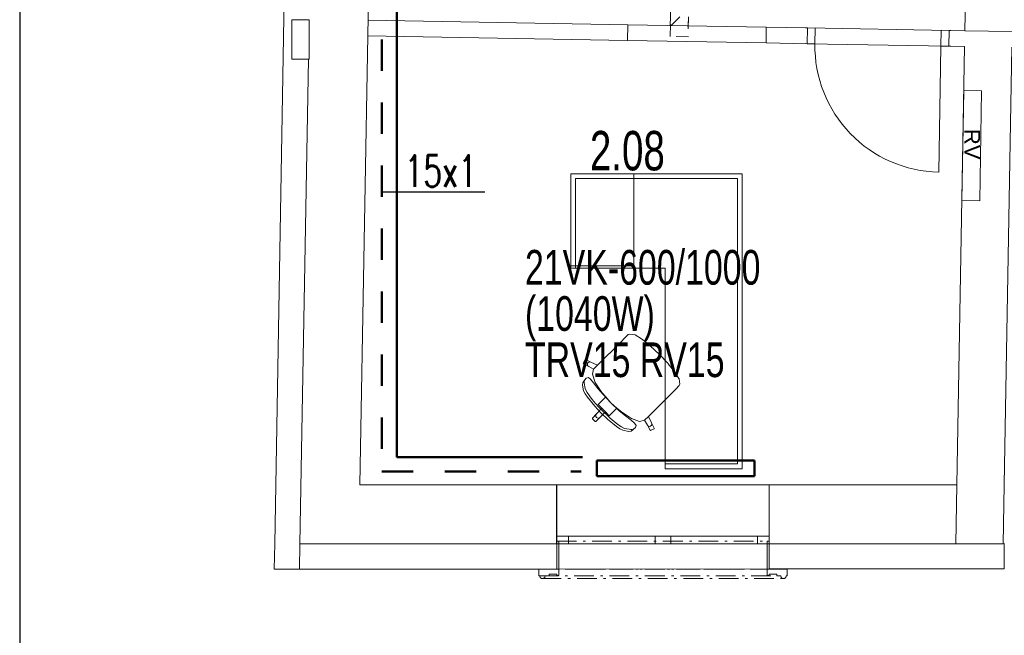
# Model space of a CAD drawing. Header units: millimetres. Extents: x 28262 to 240133, y -152087 to 56534.
# Tile 63 of 107: x 140325 to 146578, y -36301 to -32393. Entities that reach past the tile are written whole.
import ezdxf

# ---------------------------------------------------------------- set-up
doc = ezdxf.new("R2010")
doc.units = ezdxf.units.MM
doc.header["$MEASUREMENT"] = 0
for name, pattern in [('Čerchovaná M', [225, 125, -42.5, 15, -42.5]), ('Čerchovaná S', [175, 75, -42.5, 15, -42.5]), ('Čárkovaná M', [400, 200, -200]), ('Čárkovaná S', [125, 75, -50])]:
    doc.linetypes.add(name, pattern=pattern)
for name, color, linetype, lineweight in [('--písmo', 7, 'Continuous', 25), ('--TOPEN', 6, 'Continuous', 50), ('--TOPEN_POPIS', 7, 'Continuous', 25), ('--TOPEN_VR_OT', 5, 'Čárkovaná M', 50), ('2D prvky - obecné', 7, 'Continuous', 9), ('Konstrukce - nosné', 7, 'Continuous', 9), ('Nové_3D prvky fasada nove', 7, 'Continuous', 9), ('Nové_Interiér - nábytek', 9, 'Continuous', 9), ('Nové_Konstrukce - nosné', 7, 'Continuous', 9), ('Nové_Kresby a obrázky', 9, 'Continuous', 9), ('Nové_Otvory – Dveře', 7, 'Continuous', 9), ('Nové_Otvory – Okna', 7, 'Continuous', 9), ('Nové_Výplně – Řezové', 7, 'Continuous', 9), ('Otvory – Dveře', 7, 'Continuous', 9), ('Situace - terén', 7, 'Continuous', 9), ('TZB - elektroinstalace', 7, 'Continuous', 9)]:
    doc.layers.add(name, color=color, linetype=linetype, lineweight=lineweight)
doc.layers.add('NonPlottable_0', color=7, linetype='Continuous', lineweight=13, plot=False)
doc.styles.add('GENEROVANÝ_STYL_1', font='arial.ttf')
doc.styles.add('styl1', font='arial.ttf', dxfattribs={"width": 0.7, "height": 250})
doc.styles.add('styl5', font='arial.ttf', dxfattribs={"width": 0.7, "height": 220})
doc.styles.add('styl6', font='romans.shx', dxfattribs={"width": 0.7, "height": 200})

msp = doc.modelspace()

# ---------------------------------------------------------------- hatches: boundary and pattern name
at = {"layer": 'Nové_Výplně – Řezové', "linetype": 'Continuous'}
msp.add_hatch(color=256, dxfattribs=at).paths.add_polyline_path([(143735.3, -35345.7), (143734.6, -35345.7), (143734.6, -35720.7), (143735.3, -35720.7)])

# ---------------------------------------------------------------- linework, layer by layer
at = {"layer": '--písmo'}
msp.add_line((140325.3, -15142.8), (140325.3, -44842.8), dxfattribs=at)
at = {"layer": '--TOPEN'}
for p, q in [((142720.9, -32119.4), (142720.9, -35169.6)), ((142720.9, -35169.6), (143899.1, -35169.6)), ((144990.5, -35191), (143990.5, -35191)), ((143990.5, -35191), (143990.5, -35291)), ((144990.5, -35191), (144990.5, -35291)), ((143990.5, -35291), (144990.5, -35291))]:
    msp.add_line(p, q, dxfattribs=at)
at = {"layer": '--TOPEN_POPIS'}
msp.add_line((143278.3, -33488.5), (142619.9, -33488.5), dxfattribs=at)
at = {"layer": '--TOPEN_VR_OT'}
for p, q in [((142624, -32117.8), (142624, -35260.4)), ((142624, -35260.4), (143889.6, -35260.4))]:
    msp.add_line(p, q, dxfattribs=at)
at = {"layer": '2D prvky - obecné', "linetype": 'Continuous'}
for p, q in [((146578.8, -35220.3), (146570, -35720.7)), ((146276.6, -35345.7), (146270, -35720.7))]:
    msp.add_line(p, q, dxfattribs=at)
at = {"layer": 'Konstrukce - nosné', "linetype": 'Continuous'}
for p, q in [((142486.1, -35345.7), (142540.3, -32236.3)), ((144186.3, -32425.3), (142536.5, -32396.2)), ((144186.3, -32425.3), (144184.5, -32525.2)), ((145066.1, -32440.8), (145064.4, -32540.7)), ((145326.9, -32445.3), (145066.1, -32440.8)), ((145326.9, -32445.3), (145314.9, -32445.1)), ((145325.1, -32545.3), (145326.9, -32445.3)), ((142534.8, -32496.2), (144184.5, -32525.2)), ((146225, -32561.2), (146226.8, -32461.2)), ((146226.8, -32461.2), (146238.7, -32461.4)), ((146326.8, -32463), (146226.8, -32461.2)), ((146326.8, -32463), (146626.8, -32468.2)), ((145064.4, -32540.7), (145325.1, -32545.3)), ((145325.1, -32545.3), (145313.1, -32545.1)), ((146225, -32561.2), (146237, -32561.4)), ((146225, -32561.2), (146325.1, -32562.9)), ((146325.1, -32562.9), (146276.5, -35345.7)), ((146576.6, -35345.7), (146625, -32568.2)), ((142158.2, -32643.1), (142104.5, -35720.7)), ((143734.6, -35345.7), (142486.1, -35345.7)), ((143734.6, -35520.7), (143734.6, -35345.7)), ((145085.3, -35670.7), (145085.3, -35345.7)), ((146276.5, -35345.7), (145085.3, -35345.7)), ((146570, -35720.7), (146576.6, -35345.7)), ((143734.6, -35570.7), (143734.6, -35520.7)), ((143734.6, -35720.7), (143734.6, -35570.7)), ((145085.3, -35720.7), (145085.3, -35670.7)), ((142104.5, -35720.7), (142479.6, -35720.7)), ((142479.6, -35720.7), (143734.6, -35720.7)), ((145085.3, -35720.7), (146570, -35720.7))]:
    msp.add_line(p, q, dxfattribs=at)
at = {"layer": 'NonPlottable_0'}
for p, q in [((144456.9, -32373.2), (144455.9, -32429.3)), ((144570.9, -32431.3), (144571.8, -32375.2)), ((142162.5, -32393.1), (142052.5, -32393.1)), ((142052.5, -32393.1), (142052.5, -32643.1)), ((142162.5, -32643.1), (142162.5, -32393.1)), ((144455.9, -32429.3), (144570.9, -32431.3)), ((142052.5, -32643.1), (142162.5, -32643.1)), ((142104.5, -35720.7), (142101.7, -35880.7)), ((143735.2, -35719.9), (142104.5, -35720.7)), ((143747.9, -35702.8), (143735.2, -35702.8)), ((143735.2, -35702.8), (143735.2, -35880.7)), ((143735.2, -35729.9), (143735.2, -35719.9)), ((143735.3, -35879.9), (143735.2, -35729.9)), ((143747.9, -35921.6), (143747.9, -35702.8)), ((145085.2, -35702.8), (145072.5, -35702.8)), ((145072.5, -35702.8), (145072.5, -35921.6)), ((145085.2, -35880.7), (145085.2, -35702.8)), ((146576.5, -35718.5), (145085.2, -35719.2)), ((145085.2, -35719.2), (145085.2, -35729.2)), ((145085.2, -35729.2), (145085.3, -35879.2)), ((146576.6, -35878.5), (146576.5, -35718.5)), ((142101.7, -35880.7), (143735.3, -35879.9)), ((143620.9, -35880.7), (143620.9, -35923.8)), ((143735.2, -35880.7), (143620.9, -35880.7)), ((145199.5, -35880.7), (145085.2, -35880.7)), ((145085.3, -35879.2), (146576.6, -35878.5)), ((145199.5, -35923.8), (145199.5, -35880.7)), ((143620.9, -35923.8), (143627.4, -35923.8)), ((143627.4, -35923.8), (143630.8, -35934)), ((143630.8, -35934), (143639.5, -35940.4)), ((143639.5, -35940.4), (143650.3, -35940.4)), ((143650.3, -35940.4), (143659, -35934)), ((143659, -35934), (143662.4, -35923.8)), ((143662.4, -35923.8), (143687.3, -35923.8)), ((143687.3, -35923.8), (143687.3, -35912.4)), ((143687.3, -35912.4), (143735.2, -35912.4)), ((143735.2, -35912.4), (143735.2, -35921.6)), ((143735.2, -35921.6), (143747.9, -35921.6)), ((145072.5, -35921.6), (145085.2, -35921.6)), ((145085.2, -35921.6), (145085.2, -35912.4)), ((145085.2, -35912.4), (145133, -35912.4)), ((145133, -35912.4), (145133, -35923.8)), ((145133, -35923.8), (145158, -35923.8)), ((145158, -35923.8), (145161.3, -35934)), ((145161.3, -35934), (145170.1, -35940.4)), ((145170.1, -35940.4), (145180.9, -35940.4)), ((145180.9, -35940.4), (145189.6, -35934)), ((145189.6, -35934), (145192.9, -35923.8)), ((145192.9, -35923.8), (145199.5, -35923.8))]:
    msp.add_line(p, q, dxfattribs=at)
at = {"layer": 'Nové_3D prvky fasada nove', "linetype": 'Continuous'}
for p, q in [((143735.2, -35702.8), (143735.2, -35880.7)), ((143747.9, -35702.8), (143735.2, -35702.8)), ((143747.9, -35702.8), (143747.9, -35921.6)), ((145085.2, -35702.8), (145072.5, -35702.8)), ((145072.5, -35702.8), (145072.5, -35921.6)), ((145085.2, -35702.8), (145085.2, -35880.7)), ((143620.9, -35880.7), (143620.9, -35923.8)), ((143735.2, -35880.7), (143620.9, -35880.7)), ((145199.5, -35880.7), (145085.2, -35880.7)), ((145199.5, -35880.7), (145199.5, -35923.8)), ((143627.4, -35923.8), (143620.9, -35923.8)), ((143627.4, -35923.8), (143630.8, -35934)), ((143630.8, -35934), (143639.5, -35940.4)), ((143650.3, -35940.4), (143639.5, -35940.4)), ((143659, -35934), (143650.3, -35940.4)), ((143662.4, -35923.8), (143659, -35934)), ((143687.3, -35923.8), (143662.4, -35923.8)), ((143687.3, -35912.4), (143687.3, -35923.8)), ((143735.2, -35912.4), (143687.3, -35912.4)), ((143735.2, -35912.4), (143735.2, -35921.6)), ((143747.9, -35921.6), (143735.2, -35921.6)), ((145085.2, -35921.6), (145072.5, -35921.6)), ((145085.2, -35912.4), (145085.2, -35921.6)), ((145133, -35912.4), (145085.2, -35912.4)), ((145133, -35912.4), (145133, -35923.8)), ((145158, -35923.8), (145133, -35923.8)), ((145158, -35923.8), (145161.3, -35934)), ((145161.3, -35934), (145170.1, -35940.4)), ((145180.9, -35940.4), (145170.1, -35940.4)), ((145189.6, -35934), (145180.9, -35940.4)), ((145192.9, -35923.8), (145189.6, -35934)), ((145199.5, -35923.8), (145192.9, -35923.8))]:
    msp.add_line(p, q, dxfattribs=at)
at = {"layer": 'Nové_3D prvky fasada nove', "linetype": 'Čerchovaná M'}
for p, q in [((143735.2, -35702.8), (143735.2, -35880.7)), ((143747.9, -35702.8), (143735.2, -35702.8)), ((143735.2, -35702.8), (143735.2, -35880.7)), ((143735.2, -35702.8), (145085.2, -35702.8)), ((143747.9, -35921.6), (143747.9, -35702.8)), ((145072.5, -35921.6), (145072.5, -35702.8)), ((145072.5, -35702.8), (145085.2, -35702.8)), ((145085.2, -35702.8), (145085.2, -35880.7)), ((145085.2, -35702.8), (145085.2, -35880.7)), ((143620.9, -35880.7), (143620.9, -35923.8)), ((143735.2, -35880.7), (143620.9, -35880.7)), ((143620.9, -35880.7), (143620.9, -35923.8)), ((143620.9, -35880.7), (145199.5, -35880.7)), ((145085.2, -35880.7), (145199.5, -35880.7)), ((145199.5, -35880.7), (145199.5, -35923.8)), ((145199.5, -35880.7), (145199.5, -35923.8)), ((143620.9, -35923.8), (143627.4, -35923.8)), ((143620.9, -35923.8), (145199.5, -35923.8)), ((143627.4, -35923.8), (143630.8, -35934)), ((143627.4, -35923.8), (143630.8, -35934)), ((143630.8, -35934), (143639.5, -35940.4)), ((143630.8, -35934), (143639.5, -35940.4)), ((143639.5, -35940.4), (143650.3, -35940.4)), ((143639.5, -35940.4), (145180.9, -35940.4)), ((143650.3, -35940.4), (143659, -35934)), ((143659, -35934), (143662.4, -35923.8)), ((143662.4, -35923.8), (143687.3, -35923.8)), ((143687.3, -35923.8), (143687.3, -35912.4)), ((143687.3, -35912.4), (143735.2, -35912.4)), ((143735.2, -35912.4), (143735.2, -35921.6)), ((143735.2, -35921.6), (143747.9, -35921.6)), ((145085.2, -35921.6), (145072.5, -35921.6)), ((145085.2, -35912.4), (145085.2, -35921.6)), ((145133, -35912.4), (145085.2, -35912.4)), ((145133, -35923.8), (145133, -35912.4)), ((145158, -35923.8), (145133, -35923.8)), ((145161.3, -35934), (145158, -35923.8)), ((145170.1, -35940.4), (145161.3, -35934)), ((145180.9, -35940.4), (145170.1, -35940.4)), ((145189.6, -35934), (145180.9, -35940.4)), ((145189.6, -35934), (145180.9, -35940.4)), ((145192.9, -35923.8), (145189.6, -35934)), ((145192.9, -35923.8), (145189.6, -35934)), ((145199.5, -35923.8), (145192.9, -35923.8))]:
    msp.add_line(p, q, dxfattribs=at)
at = {"layer": 'Nové_3D prvky fasada nove', "linetype": 'Čerchovaná S'}
msp.add_line((143620.3, -35880.7), (145198.9, -35880.7), dxfattribs=at)
at = {"layer": 'Nové_Interiér - nábytek', "linetype": 'Continuous'}
for p, q in [((144913.3, -33370.5), (143824.4, -33370.5)), ((143824.4, -33370.5), (143824.4, -33970.5)), ((143854.4, -33370.5), (143824.4, -33370.5)), ((143824.4, -33370.5), (143824.4, -33400.5)), ((144883.3, -33370.5), (143854.4, -33370.5)), ((144224.4, -33955.5), (144224.4, -33370.5)), ((144913.3, -33370.5), (144883.3, -33370.5)), ((144913.3, -35242.9), (144913.3, -33370.5)), ((144913.3, -33400.5), (144913.3, -33370.5)), ((143824.4, -33400.5), (143824.4, -33970.5)), ((143854.4, -33400.5), (144883.3, -33400.5)), ((143854.4, -33970.5), (143854.4, -33400.5)), ((144883.3, -33400.5), (144883.3, -35212.9)), ((144913.3, -35212.9), (144913.3, -33400.5)), ((143824.4, -33955.5), (144224.4, -33955.5)), ((143824.4, -33970.5), (144423.2, -33970.5)), ((143824.4, -33970.5), (143854.4, -33970.5)), ((144423.2, -33970.5), (144423.2, -35242.9)), ((144141.7, -34438.9), (143993.8, -34586.7)), ((144167.2, -34413.4), (144141.7, -34438.9)), ((144189.1, -34391.4), (144167.2, -34413.4)), ((144198.4, -34388.6), (144189.1, -34391.4)), ((144232.3, -34392.5), (144198.4, -34388.6)), ((144234.5, -34393.4), (144232.3, -34392.5)), ((144274.5, -34418.4), (144234.5, -34393.4)), ((144328.2, -34461.9), (144274.5, -34418.4)), ((144329, -34462.6), (144328.2, -34461.9)), ((144387.3, -34517.4), (144329, -34462.6)), ((143914.9, -34551.5), (143904.1, -34572.8)), ((143904.1, -34572.8), (143905.4, -34576.9)), ((143918.9, -34550.2), (143914.9, -34551.5)), ((143952, -34567.2), (143918.9, -34550.2)), ((143931.9, -34573.6), (143930.3, -34579.3)), ((143935.5, -34569), (143931.9, -34573.6)), ((143940.6, -34566.2), (143935.5, -34569)), ((143946.4, -34565.5), (143940.6, -34566.2)), ((143952, -34567.2), (143946.4, -34565.5)), ((143993.8, -34586.7), (143952, -34567.2)), ((144387.3, -34517.4), (144442.2, -34575.8)), ((143905.4, -34576.9), (143938.5, -34593.9)), ((143930.3, -34579.3), (143931, -34585.1)), ((143931, -34585.1), (143933.9, -34590.2)), ((143933.9, -34590.2), (143938.5, -34593.9)), ((143938.5, -34593.9), (143969.5, -34611.2)), ((143969.5, -34611.2), (143962.1, -34643.1)), ((143969.6, -34611), (143969.5, -34611.2)), ((143969.6, -34611), (143993.8, -34586.7)), ((144442.2, -34575.8), (144442.9, -34576.6)), ((144442.9, -34576.6), (144486.4, -34630.3)), ((144486.4, -34630.3), (144511.4, -34670.3)), ((143900.2, -34696.1), (143898.4, -34712.9)), ((143923.4, -34668.3), (143900.2, -34696.1)), ((143909.9, -34690.8), (143909.1, -34686.3)), ((143910.7, -34698.9), (143909.9, -34690.8)), ((143912.7, -34709.6), (143910.7, -34698.9)), ((143936.3, -34664.8), (143923.4, -34668.3)), ((143950.7, -34674.9), (143936.3, -34664.8)), ((143969.3, -34697.1), (143950.7, -34674.9)), ((143962.1, -34643.1), (143980.4, -34695.1)), ((143997.2, -34733.3), (143969.3, -34697.1)), ((143980.4, -34695.1), (144021.8, -34758.9)), ((144511.4, -34670.3), (144512.2, -34672.5)), ((144512.2, -34672.5), (144516.2, -34706.4)), ((143898.4, -34712.9), (143906.1, -34749)), ((143906.1, -34749), (143915.1, -34768.2)), ((143913.9, -34725), (143912.7, -34709.6)), ((143917.8, -34739.8), (143913.9, -34725)), ((143927.7, -34758.6), (143917.8, -34739.8)), ((143942.6, -34780.5), (143927.7, -34758.6)), ((144029.9, -34772.6), (143997.2, -34733.3)), ((144021.8, -34758.9), (144046.6, -34787.1)), ((144491.4, -34737.6), (144465.9, -34763.1)), ((144513.4, -34715.7), (144491.4, -34737.6)), ((144516.2, -34706.4), (144513.4, -34715.7)), ((143915.1, -34768.2), (143930, -34789.9)), ((143930, -34789.9), (143976.8, -34846.6)), ((143961.2, -34804.3), (143942.6, -34780.5)), ((143982.3, -34829), (143961.2, -34804.3)), ((144019.2, -34814.4), (143998, -34835.6)), ((144046.6, -34787.1), (144019.2, -34814.4)), ((144079.4, -34825.4), (144029.9, -34772.6)), ((144046.6, -34787.1), (144079.9, -34824.9)), ((144465.9, -34763.1), (144318, -34911)), ((143976.8, -34846.6), (144015.9, -34888.8)), ((144004.9, -34853.6), (143982.3, -34829)), ((144021.7, -34859.2), (143987.7, -34895.8)), ((143998, -34835.6), (144021.7, -34859.2)), ((144027.7, -34877.1), (144004.9, -34853.6)), ((144045.6, -34883.1), (144009, -34917.1)), ((144021.7, -34859.2), (144033.6, -34871.2)), ((144027.7, -34877.1), (144051.2, -34899.9)), ((144045.6, -34883.1), (144033.6, -34871.2)), ((144069.2, -34906.8), (144045.6, -34883.1)), ((144090.3, -34885.6), (144069.2, -34906.8)), ((144079.4, -34825.4), (144132.2, -34874.9)), ((144117.7, -34858.2), (144079.9, -34824.9)), ((144117.7, -34858.2), (144090.3, -34885.6)), ((144145.9, -34883), (144117.7, -34858.2)), ((144132.2, -34874.9), (144171.5, -34907.6)), ((144209.7, -34924.4), (144145.9, -34883)), ((143987.7, -34895.8), (143961.6, -34921.8)), ((143961.6, -34921.8), (143961.6, -34926.1)), ((143961.6, -34926.1), (143970.2, -34934.6)), ((143978.7, -34943.2), (143970.2, -34934.6)), ((143982.9, -34943.2), (143978.7, -34943.2)), ((144009, -34917.1), (143982.9, -34943.2)), ((143984.4, -34900.6), (143983.3, -34906.4)), ((143983.3, -34906.4), (143984.5, -34912.1)), ((143987.7, -34895.8), (143984.4, -34900.6)), ((143984.5, -34912.1), (143987.8, -34917)), ((143992.7, -34920.3), (143987.8, -34917)), ((143998.4, -34921.5), (143992.7, -34920.3)), ((144004.2, -34920.3), (143998.4, -34921.5)), ((144009, -34917.1), (144004.2, -34920.3)), ((144058.2, -34928), (144015.9, -34888.8)), ((144051.2, -34899.9), (144075.8, -34922.5)), ((144114.9, -34974.8), (144058.2, -34928)), ((144075.8, -34922.5), (144100.5, -34943.6)), ((144100.5, -34943.6), (144124.3, -34962.2)), ((144171.5, -34907.6), (144207.6, -34935.5)), ((144207.6, -34935.5), (144229.9, -34954.1)), ((144261.6, -34942.7), (144209.7, -34924.4)), ((144293.6, -34935.3), (144261.6, -34942.7)), ((144293.8, -34935.2), (144293.6, -34935.3)), ((144310.9, -34966.3), (144293.6, -34935.3)), ((144293.8, -34935.2), (144318, -34911)), ((144318, -34911), (144337.6, -34952.7)), ((144136.5, -34989.7), (144114.9, -34974.8)), ((144124.3, -34962.2), (144146.2, -34977.1)), ((144155.8, -34998.7), (144136.5, -34989.7)), ((144146.2, -34977.1), (144165, -34987)), ((144191.9, -35006.4), (144155.8, -34998.7)), ((144165, -34987), (144179.8, -34990.9)), ((144179.8, -34990.9), (144195.2, -34992.1)), ((144208.7, -35004.5), (144191.9, -35006.4)), ((144195.2, -34992.1), (144205.9, -34994.1)), ((144205.9, -34994.1), (144214, -34994.9)), ((144236.5, -34981.4), (144208.7, -35004.5)), ((144214, -34994.9), (144218.5, -34995.7)), ((144229.9, -34954.1), (144239.9, -34968.4)), ((144239.9, -34968.4), (144236.5, -34981.4)), ((144314.6, -34970.9), (144310.9, -34966.3)), ((144327.9, -34999.4), (144310.9, -34966.3)), ((144319.7, -34973.8), (144314.6, -34970.9)), ((144325.5, -34974.5), (144319.7, -34973.8)), ((144331.2, -34972.9), (144325.5, -34974.5)), ((144331.9, -35000.7), (144327.9, -34999.4)), ((144335.7, -34969.3), (144331.2, -34972.9)), ((144353.3, -34989.9), (144331.9, -35000.7)), ((144338.6, -34964.2), (144335.7, -34969.3)), ((144337.6, -34952.7), (144339.3, -34958.4)), ((144337.6, -34952.7), (144354.6, -34985.8)), ((144339.3, -34958.4), (144338.6, -34964.2)), ((144354.6, -34985.8), (144353.3, -34989.9)), ((144423.2, -35212.9), (144423.2, -35242.9)), ((144883.3, -35212.9), (144423.2, -35212.9)), ((144423.2, -35242.9), (144913.3, -35242.9)), ((144423.2, -35242.9), (144883.3, -35242.9)), ((144883.3, -35242.9), (144913.3, -35242.9)), ((144913.3, -35242.9), (144913.3, -35212.9))]:
    msp.add_line(p, q, dxfattribs=at)
at = {"layer": 'Nové_Konstrukce - nosné', "linetype": 'Continuous'}
for p, q in [((142005.3, -32233.5), (141944.5, -35720.8)), ((144456.9, -32373.2), (144455.9, -32429.3)), ((144570.9, -32431.3), (144571.8, -32375.2)), ((145066.1, -32440.8), (144186.3, -32425.3)), ((144184.5, -32525.2), (145064.4, -32540.7)), ((142104.5, -35720.7), (142158.2, -32643.1)), ((143735.3, -35345.7), (143734.6, -35345.7)), ((143735.3, -35345.7), (143735.3, -35720.7)), ((141941.7, -35880.8), (141944.5, -35720.8)), ((143735.2, -35719.9), (142104.5, -35720.7)), ((143734.6, -35720.7), (143735.3, -35720.7)), ((143735.2, -35729.9), (143735.2, -35719.9)), ((143735.2, -35729.9), (143735.3, -35879.9)), ((146576.5, -35718.5), (145085.2, -35719.2)), ((145085.2, -35729.2), (145085.2, -35719.2)), ((145085.2, -35729.2), (145085.3, -35879.2)), ((141941.7, -35880.8), (143735.3, -35879.9)), ((145085.3, -35879.2), (146576.6, -35878.5))]:
    msp.add_line(p, q, dxfattribs=at)
at = {"layer": 'Nové_Kresby a obrázky', "linetype": 'Čárkovaná S'}
for p, q in [((144456.5, -32498.9), (144487.6, -30749)), ((144600.3, -30751), (144569.1, -32500.9)), ((144569.1, -32500.9), (144456.5, -32498.9))]:
    msp.add_line(p, q, dxfattribs=at)
at = {"layer": 'Nové_Otvory – Dveře', "linetype": 'Continuous'}
for p, q in [((145326.9, -32445.3), (145314.9, -32445.1)), ((145326.9, -32445.3), (145314.9, -32445.1)), ((145325.1, -32545.3), (145326.9, -32445.3)), ((145325.1, -32545.3), (145326.9, -32445.3)), ((145325.1, -32545.3), (145326.9, -32445.3)), ((145326.9, -32445.3), (146226.8, -32461.2)), ((145326.9, -32445.3), (145376.9, -32446.2)), ((145376.9, -32446.2), (145375.1, -32546.2)), ((146175, -32560.3), (146176.8, -32460.3)), ((146176.8, -32460.3), (146226.8, -32461.2)), ((146226.8, -32461.2), (146225, -32561.2)), ((146225, -32561.2), (146226.8, -32461.2)), ((146225, -32561.2), (146226.8, -32461.2)), ((146226.8, -32461.2), (146238.7, -32461.4)), ((146226.8, -32461.2), (146238.7, -32461.4)), ((145325.1, -32545.3), (145313.1, -32545.1)), ((145325.1, -32545.3), (145313.1, -32545.1)), ((145325.1, -32545.3), (146225, -32561.2)), ((145375.1, -32546.2), (145325.1, -32545.3)), ((146175, -32560.3), (146160.9, -33360.2)), ((146225, -32561.2), (146175, -32560.3)), ((146225, -32561.2), (146237, -32561.4)), ((146225, -32561.2), (146237, -32561.4))]:
    msp.add_line(p, q, dxfattribs=at)
msp.add_arc((146175, -32560.3), 800, 178.99119, 268.99119, dxfattribs=at)
at = {"layer": 'Nové_Otvory – Okna', "linetype": 'Continuous'}
for p, q in [((145085.3, -35345.7), (143735.3, -35345.7)), ((143735.3, -35670.7), (143735.3, -35345.7)), ((145085.3, -35670.7), (145085.3, -35345.7)), ((143810.3, -35670.7), (143735.3, -35670.7)), ((143735.3, -35720.7), (143735.3, -35670.7)), ((143735.3, -35720.7), (143735.3, -35670.7)), ((143810.3, -35720.7), (143810.3, -35670.7)), ((144360.3, -35670.7), (143810.3, -35670.7)), ((144410.3, -35670.7), (144360.3, -35670.7)), ((144360.3, -35670.7), (144360.3, -35720.7)), ((144460.3, -35670.7), (144410.3, -35670.7)), ((144460.3, -35720.7), (144460.3, -35670.7)), ((145010.3, -35670.7), (144460.3, -35670.7)), ((145085.3, -35670.7), (145010.3, -35670.7)), ((145010.3, -35670.7), (145010.3, -35720.7)), ((145085.3, -35720.7), (145085.3, -35670.7)), ((145085.3, -35720.7), (145085.3, -35670.7)), ((145085.2, -35719.2), (143735.2, -35719.9)), ((143735.2, -35729.9), (143735.2, -35719.9)), ((143735.2, -35729.9), (143735.3, -35879.9)), ((145085.3, -35720.7), (143735.3, -35720.7)), ((143735.3, -35720.7), (143810.3, -35720.7)), ((143810.3, -35720.7), (144360.3, -35720.7)), ((144360.3, -35720.7), (144410.3, -35720.7)), ((144410.3, -35720.7), (144460.3, -35720.7)), ((144460.3, -35720.7), (145010.3, -35720.7)), ((145010.3, -35720.7), (145085.3, -35720.7)), ((145085.2, -35729.2), (145085.2, -35719.2)), ((145085.2, -35729.2), (145085.3, -35879.2)), ((145085.3, -35879.2), (143735.3, -35879.9))]:
    msp.add_line(p, q, dxfattribs=at)
at = {"layer": 'Nové_Výplně – Řezové', "linetype": 'Continuous'}
msp.add_line((144462.7, -32429.4), (144517.8, -32374.3), dxfattribs=at)
at = {"layer": 'Otvory – Dveře', "linetype": 'Continuous'}
for p, q in [((146352.2, -31008.2), (146326.8, -32463)), ((146326.8, -32463), (146626.8, -32468.2))]:
    msp.add_line(p, q, dxfattribs=at)
at = {"layer": 'Situace - terén', "linetype": 'Continuous'}
for p, q in [((146320.2, -32842.6), (146308, -33541.4)), ((146433.5, -32844.6), (146320.2, -32842.6)), ((146421.3, -33543.4), (146433.5, -32844.6)), ((146308, -33541.4), (146421.3, -33543.4))]:
    msp.add_line(p, q, dxfattribs=at)
at = {"layer": 'TZB - elektroinstalace', "linetype": 'Continuous'}
for p, q in [((142162.5, -32393.1), (142052.5, -32393.1)), ((142052.5, -32393.1), (142052.5, -32643.1)), ((142162.5, -32643.1), (142162.5, -32393.1)), ((142052.5, -32643.1), (142162.5, -32643.1))]:
    msp.add_line(p, q, dxfattribs=at)

# ---------------------------------------------------------------- texts
at = {"layer": '--písmo', "style": 'styl1', "width": 0.7}
msp.add_text('2.08', height=250, dxfattribs=at).set_placement((143946.1, -33349.3))
at = {"layer": '--TOPEN_POPIS', "width": 0.7}
for s, height, style, p in [('15x1', 200, 'styl6', (142768, -33453.2)), ('21VK-600/1000', 220, 'styl5', (143533.8, -34074.7)), ('(1040W)', 220, 'styl5', (143533.8, -34368.1)), ('TRV15 RV15', 220, 'styl5', (143533.8, -34661.5))]:
    msp.add_text(s, height=height, dxfattribs=dict(at, style=style)).set_placement(p)
at = {"layer": 'Konstrukce - nosné', "style": 'GENEROVANÝ_STYL_1'}
msp.add_text('RV', height=100, rotation=270.01687, dxfattribs=at).set_placement((146323.5, -33086.4))

doc.saveas('drawing.dxf')
